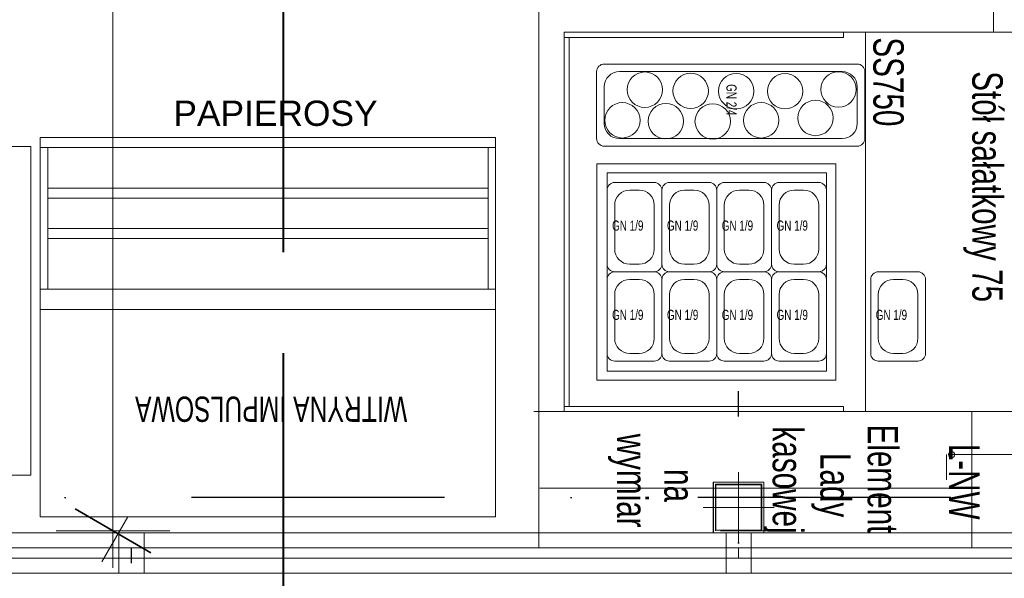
# Model space of a CAD drawing. Header units: millimetres. Extents: x 2016045 to 2079203, y -1576958 to -1542749.
# Tile 25 of 109: x 2037406 to 2039351, y -1567301 to -1566196. Entities that reach past the tile are written whole.
import ezdxf

# ---------------------------------------------------------------- set-up
doc = ezdxf.new("R2010")
doc.units = ezdxf.units.MM
doc.header["$MEASUREMENT"] = 0
for name, pattern in [('ACAD_ISO07W100', [3, 0, -3]), ('Kropki i Kreski', [335.138881, 176.388884, -88.194442, 0, -70.555556]), ('OSIE', [1000, 500, -250, 0, -250]), ('Przerywana DŁUGA', [700, 500, -200])]:
    doc.linetypes.add(name, pattern=pattern)
for name, color, linetype, lineweight, true_color in [('0_Nr_pióra__11', 7, 'Continuous', 5, 0x6d6d6d), ('a___przekrojowa___0.5_Nr_pióra__160', 7, 'Continuous', 20, 0x020602), ('CHLODNICTWO_Nr_pióra__11', 7, 'Continuous', 5, 0x6d6d6d), ('CHLODNICTWO_Nr_pióra__12', 7, 'Continuous', 5, 0x9f9f9f), ('CHLODNICTWO_Nr_pióra__94', 7, 'Continuous', 5, 0x9aa2a3), ('Defpoints_Nr_pióra__12', 7, 'Continuous', 5, 0x9f9f9f), ('drzwi_Nr_pióra__30', 7, 'Continuous', 13, 0x0322fc), ('Indeksy_urządzeń_gastronomicznych_Nr_pióra__242', 7, 'Continuous', 20, 0x004141), ('MEBLE PKN_Nr_pióra__11', 7, 'Continuous', 5, 0x6d6d6d), ('MEBLE PKN_Nr_pióra__12', 7, 'Continuous', 5, 0x9f9f9f), ('OSIE_Nr_pióra__2', 7, 'Continuous', 25, 0x0322fc), ('Wymiarowanie_Nr_pióra__3', 7, 'Continuous', 35, 0x008200), ('Wymiary wew_Nr_pióra__12', 7, 'Continuous', 5, 0x9f9f9f)]:
    doc.layers.add(name, color=color, linetype=linetype, lineweight=lineweight, true_color=true_color)
for name, color, linetype, lineweight in [('Budowlane - Posadzka_Nr_pióra__7', 7, 'Continuous', 13), ('PRZEKROJE PARTER_Nr_pióra__5', 7, 'Continuous', 40), ('Wymiarowanie_Nr_pióra__1', 7, 'Continuous', 0), ('Ściany_Nr_pióra__1', 7, 'Continuous', 0), ('Ściany_Nr_pióra__51', 5, 'Continuous', 13)]:
    doc.layers.add(name, color=color, linetype=linetype, lineweight=lineweight)
doc.layers.add('PRZEKROJE PARTER', color=7, linetype='Continuous')
doc.layers.add('Wymiarowanie', color=7, linetype='Continuous')
doc.styles.add('GENERATED_STYLE_1', font='arial.ttf')
doc.dimstyles.new('GENERATED_STYLE__2', dxfattribs={"dimtxt": 125, "dimasz": 114, "dimexe": 0.18, "dimexo": 0, "dimgap": 0.09, "dimtad": 1, "dimdec": 0, "dimlfac": 0.1, "dimzin": 0, "dimdsep": 46, "dimtxsty": 'GENERATED_STYLE_1', "dimblk": 'ARROWHEAD_2', "dimblk1": 'ARROWHEAD_2', "dimblk2": 'ARROWHEAD_2', "dimcen": 0.09, "dimclrd": 7, "dimclre": 7, "dimclrt": 7, "dimadec": 4, "dimazin": 0, "dimtfac": 1, "dimtdec": 4, "dimtmove": 2, "dimatfit": 3, "dimfxl": 0, "dimtolj": 1, "dimtzin": 0, "dimarcsym": 0})

# ---------------------------------------------------------------- blocks, each defined once
blk = doc.blocks.new('*D103', base_point=(1682719.6, -1237567.4))
at = {"layer": 'Wymiarowanie_Nr_pióra__1', "linetype": 'Continuous'}
for p, q in [((2037477.4, -1560770.9), (2037702.4, -1560770.9)), ((2037589.9, -1560770.9), (2037589.9, -1567206.9)), ((2037477.4, -1567206.9), (2037702.4, -1567206.9)), ((2037589.9, -1567206.9), (2037589.9, -1567280.3))]:
    blk.add_line(p, q, dxfattribs=at)
at = {"layer": 'Wymiarowanie_Nr_pióra__3', "linetype": 'Continuous'}
for p, q in [((2037664.9, -1560814.2), (2037514.9, -1560727.6)), ((2037514.9, -1567163.6), (2037664.9, -1567250.2))]:
    blk.add_line(p, q, dxfattribs=at)
at = {"layer": 'Wymiarowanie_Nr_pióra__1', "char_height": 125, "attachment_point": 7, "rotation": 90, "style": 'GENERATED_STYLE_1'}
for s, insert in [('\\A1;{\\fArial|b0|i0|c238|p38;10}', (2037564.9, -1560974)), ('\\A1;{\\fArial|b0|i0|c238|p38;643\\fArial|b0|i0|c238|p38;\\A1{\\H.66x;\\S5^  ;}}', (2037567, -1564002.9))]:
    blk.add_mtext(s, dxfattribs=dict(at, insert=insert))
blk = doc.blocks.new('ARROWHEAD_2')
at = {"color": 0, "linetype": 'Continuous', "lineweight": 0}
for p, q in [((-0.378, -0.655), (0.378, 0.655)), ((0, 0), (-1, 0))]:
    blk.add_line(p, q, dxfattribs=at)
blk = doc.blocks.new('Płaszczyzna odcinająca_1', base_point=(2037926.7, -1573130.6))
at = {"layer": 'PRZEKROJE PARTER_Nr_pióra__5', "linetype": 'Przerywana DŁUGA'}
blk.add_line((2037926.7, -1572955.6), (2037926.7, -1549573.1), dxfattribs=at)

msp = doc.modelspace()

# ---------------------------------------------------------------- linework, layer by layer
at = {"layer": 'a___przekrojowa___0.5_Nr_pióra__160', "linetype": 'Continuous', "flags": 128}
for points in [[(2038776.3, -1567210.9), (2038876.2, -1567210.9), (2038876.2, -1567110.9), (2038776.3, -1567110.9)], [(2038781.2, -1567205.9), (2038871.2, -1567205.9), (2038871.2, -1567115.9), (2038781.2, -1567115.9)]]:
    msp.add_lwpolyline(points, close=True, dxfattribs=at)
at = {"layer": 'Budowlane - Posadzka_Nr_pióra__7', "linetype": 'Continuous'}
for p, q in [((2038726, -1567210.9), (2037726, -1567210.9)), ((2041101, -1567210.9), (2038726, -1567210.9))]:
    msp.add_line(p, q, dxfattribs=at)
at = {"layer": 'CHLODNICTWO_Nr_pióra__12', "linetype": 'Continuous'}
for p, q in [((2039381.4, -1566220.9), (2038481.4, -1566220.9)), ((2039033.4, -1566230.9), (2038481.4, -1566230.9)), ((2038491.4, -1566230.9), (2038491.4, -1566960.9)), ((2039033.4, -1566230.9), (2039033.4, -1566220.9)), ((2039077.4, -1566220.9), (2039077.4, -1566970.9)), ((2038560.8, -1566283.7), (2039060.8, -1566283.7)), ((2038545.8, -1566431.2), (2038545.8, -1566298.7)), ((2038590.8, -1566298.7), (2039030.8, -1566298.7)), ((2039075.8, -1566298.7), (2039075.8, -1566431.2)), ((2038560.8, -1566401.2), (2038560.8, -1566328.7)), ((2039060.8, -1566328.7), (2039060.8, -1566401.2)), ((2038346.2, -1566429), (2037446.2, -1566429)), ((2037446.2, -1566429), (2037446.2, -1567179)), ((2038346.2, -1567179), (2038346.2, -1566429)), ((2039030.8, -1566431.2), (2038590.8, -1566431.2)), ((2036177.5, -1566446.7), (2037427.5, -1566446.7)), ((2037427.5, -1566446.7), (2037427.5, -1567096.7)), ((2037446.2, -1566449), (2038346.2, -1566449)), ((2037461.2, -1566729), (2037461.2, -1566449)), ((2038331.2, -1566729), (2038331.2, -1566449)), ((2039060.8, -1566446.2), (2038560.8, -1566446.2)), ((2039018.4, -1566480.9), (2038546.4, -1566480.9)), ((2038546.4, -1566908.9), (2038546.4, -1566480.9)), ((2039018.4, -1566908.9), (2039018.4, -1566480.9)), ((2038566.4, -1566890.9), (2038566.4, -1566498.9)), ((2038566.4, -1566498.9), (2038999.7, -1566498.9)), ((2038999.7, -1566498.9), (2038999.7, -1566890.9)), ((2037461.2, -1566529), (2038331.2, -1566529)), ((2038581.4, -1566517.9), (2038659.7, -1566517.9)), ((2038689.7, -1566517.9), (2038768.1, -1566517.9)), ((2038798.1, -1566517.9), (2038876.4, -1566517.9)), ((2038906.4, -1566517.9), (2038984.7, -1566517.9)), ((2037461.2, -1566549), (2038331.2, -1566549)), ((2038566.4, -1566679.6), (2038566.4, -1566532.9)), ((2038611.4, -1566532.9), (2038629.7, -1566532.9)), ((2038674.7, -1566679.6), (2038674.7, -1566532.9)), ((2038719.7, -1566532.9), (2038738.1, -1566532.9)), ((2038783.1, -1566679.6), (2038783.1, -1566532.9)), ((2038828.1, -1566532.9), (2038846.4, -1566532.9)), ((2038891.4, -1566679.6), (2038891.4, -1566532.9)), ((2038936.4, -1566532.9), (2038954.7, -1566532.9)), ((2038581.4, -1566649.6), (2038581.4, -1566562.9)), ((2038659.7, -1566562.9), (2038659.7, -1566649.6)), ((2038689.7, -1566649.6), (2038689.7, -1566562.9)), ((2038768.1, -1566562.9), (2038768.1, -1566649.6)), ((2038798.1, -1566649.6), (2038798.1, -1566562.9)), ((2038876.4, -1566562.9), (2038876.4, -1566649.6)), ((2038906.4, -1566649.6), (2038906.4, -1566562.9)), ((2038984.7, -1566562.9), (2038984.7, -1566649.6)), ((2037461.2, -1566609), (2038331.2, -1566609)), ((2037461.2, -1566629), (2038331.2, -1566629)), ((2038629.7, -1566679.6), (2038611.4, -1566679.6)), ((2038738.1, -1566679.6), (2038719.7, -1566679.6)), ((2038846.4, -1566679.6), (2038828.1, -1566679.6)), ((2038954.7, -1566679.6), (2038936.4, -1566679.6)), ((2038659.7, -1566694.6), (2038581.4, -1566694.6)), ((2038581.4, -1566694.6), (2038659.7, -1566694.6)), ((2038768.1, -1566694.6), (2038689.7, -1566694.6)), ((2038689.7, -1566694.6), (2038768.1, -1566694.6)), ((2038876.4, -1566694.6), (2038798.1, -1566694.6)), ((2038798.1, -1566694.6), (2038876.4, -1566694.6)), ((2038984.7, -1566694.6), (2038906.4, -1566694.6)), ((2038906.4, -1566694.6), (2038984.7, -1566694.6)), ((2039102.4, -1566694.6), (2039180.7, -1566694.6)), ((2038566.4, -1566856.2), (2038566.4, -1566709.6)), ((2038611.4, -1566709.6), (2038629.7, -1566709.6)), ((2038674.7, -1566856.2), (2038674.7, -1566709.6)), ((2038719.7, -1566709.6), (2038738.1, -1566709.6)), ((2038783.1, -1566856.2), (2038783.1, -1566709.6)), ((2038828.1, -1566709.6), (2038846.4, -1566709.6)), ((2038891.4, -1566856.2), (2038891.4, -1566709.6)), ((2038936.4, -1566709.6), (2038954.7, -1566709.6)), ((2039087.4, -1566856.2), (2039087.4, -1566709.6)), ((2039132.4, -1566709.6), (2039150.7, -1566709.6)), ((2039195.7, -1566709.6), (2039195.7, -1566856.2)), ((2037446.2, -1566729), (2038346.2, -1566729)), ((2038581.4, -1566826.2), (2038581.4, -1566739.6)), ((2038659.7, -1566739.6), (2038659.7, -1566826.2)), ((2038689.7, -1566826.2), (2038689.7, -1566739.6)), ((2038768.1, -1566739.6), (2038768.1, -1566826.2)), ((2038798.1, -1566826.2), (2038798.1, -1566739.6)), ((2038876.4, -1566739.6), (2038876.4, -1566826.2)), ((2038906.4, -1566826.2), (2038906.4, -1566739.6)), ((2038984.7, -1566739.6), (2038984.7, -1566826.2)), ((2039102.4, -1566826.2), (2039102.4, -1566739.6)), ((2039180.7, -1566739.6), (2039180.7, -1566826.2)), ((2038346.2, -1566769), (2037446.2, -1566769)), ((2038629.7, -1566856.2), (2038611.4, -1566856.2)), ((2038738.1, -1566856.2), (2038719.7, -1566856.2)), ((2038846.4, -1566856.2), (2038828.1, -1566856.2)), ((2038954.7, -1566856.2), (2038936.4, -1566856.2)), ((2039150.7, -1566856.2), (2039132.4, -1566856.2)), ((2038659.7, -1566871.2), (2038581.4, -1566871.2)), ((2038768.1, -1566871.2), (2038689.7, -1566871.2)), ((2038876.4, -1566871.2), (2038798.1, -1566871.2)), ((2038984.7, -1566871.2), (2038906.4, -1566871.2)), ((2039180.7, -1566871.2), (2039102.4, -1566871.2)), ((2038999.7, -1566890.9), (2038566.4, -1566890.9)), ((2039018.4, -1566908.9), (2038546.4, -1566908.9)), ((2038471.4, -1566970.9), (2039371.4, -1566970.9)), ((2038481.4, -1566960.9), (2039033.4, -1566960.9)), ((2039033.4, -1566960.9), (2039033.4, -1566970.9)), ((2037427.5, -1567096.7), (2036177.5, -1567096.7)), ((2038346.2, -1567179), (2037446.2, -1567179)), ((2037619.3, -1567179), (2037567.9, -1567268))]:
    msp.add_line(p, q, dxfattribs=at)
for centre in [(2038641, -1566334.4), (2038731.6, -1566336.9), (2038821.6, -1566337.3), (2038918.1, -1566337.6), (2039023.8, -1566333.8), (2038596.7, -1566395), (2038682.5, -1566396.8), (2038775.1, -1566397.1), (2038871, -1566395), (2038978.2, -1566390.4)]:
    msp.add_circle(centre, 35, dxfattribs=at)
for centre, radius, start, end in [((2038581.4, -1566532.9), 15, 90, 180), ((2038659.7, -1566532.9), 15, 0, 90), ((2038689.7, -1566532.9), 15, 90, 180), ((2038768.1, -1566532.9), 15, 0, 90), ((2038798.1, -1566532.9), 15, 90, 180), ((2038876.4, -1566532.9), 15, 0, 90), ((2038906.4, -1566532.9), 15, 90, 180), ((2038984.7, -1566532.9), 15, 0, 90), ((2038611.4, -1566562.9), 30, 90, 180), ((2038629.7, -1566562.9), 30, 0, 90), ((2038719.7, -1566562.9), 30, 90, 180), ((2038738.1, -1566562.9), 30, 0, 90), ((2038828.1, -1566562.9), 30, 90, 180), ((2038846.4, -1566562.9), 30, 0, 90), ((2038936.4, -1566562.9), 30, 90, 180), ((2038954.7, -1566562.9), 30, 0, 90), ((2038611.4, -1566649.6), 30, 180, 270), ((2038629.7, -1566649.6), 30, 270, 0), ((2038719.7, -1566649.6), 30, 180, 270), ((2038738.1, -1566649.6), 30, 270, 0), ((2038828.1, -1566649.6), 30, 180, 270), ((2038846.4, -1566649.6), 30, 270, 0), ((2038936.4, -1566649.6), 30, 180, 270), ((2038954.7, -1566649.6), 30, 270, 0), ((2038581.4, -1566679.6), 15, 180, 270), ((2038659.7, -1566679.6), 15, 270, 0), ((2038689.7, -1566679.6), 15, 180, 270), ((2038768.1, -1566679.6), 15, 270, 0), ((2038798.1, -1566679.6), 15, 180, 270), ((2038876.4, -1566679.6), 15, 270, 0), ((2038906.4, -1566679.6), 15, 180, 270), ((2038984.7, -1566679.6), 15, 270, 0), ((2038581.4, -1566709.6), 15, 90, 180), ((2038659.7, -1566709.6), 15, 0, 90), ((2038689.7, -1566709.6), 15, 90, 180), ((2038768.1, -1566709.6), 15, 0, 90), ((2038798.1, -1566709.6), 15, 90, 180), ((2038876.4, -1566709.6), 15, 0, 90), ((2038906.4, -1566709.6), 15, 90, 180), ((2038984.7, -1566709.6), 15, 0, 90), ((2039102.4, -1566709.6), 15, 90, 180), ((2039180.7, -1566709.6), 15, 0, 90), ((2038611.4, -1566739.6), 30, 90, 180), ((2038629.7, -1566739.6), 30, 0, 90), ((2038719.7, -1566739.6), 30, 90, 180), ((2038738.1, -1566739.6), 30, 0, 90), ((2038828.1, -1566739.6), 30, 90, 180), ((2038846.4, -1566739.6), 30, 0, 90), ((2038936.4, -1566739.6), 30, 90, 180), ((2038954.7, -1566739.6), 30, 0, 90), ((2039132.4, -1566739.6), 30, 90, 180), ((2039150.7, -1566739.6), 30, 0, 90), ((2038611.4, -1566826.2), 30, 180, 270), ((2038629.7, -1566826.2), 30, 270, 0), ((2038719.7, -1566826.2), 30, 180, 270), ((2038738.1, -1566826.2), 30, 270, 0), ((2038828.1, -1566826.2), 30, 180, 270), ((2038846.4, -1566826.2), 30, 270, 0), ((2038936.4, -1566826.2), 30, 180, 270), ((2038954.7, -1566826.2), 30, 270, 0), ((2039132.4, -1566826.2), 30, 180, 270), ((2039150.7, -1566826.2), 30, 270, 0), ((2038581.4, -1566856.2), 15, 180, 270), ((2038659.7, -1566856.2), 15, 270, 0), ((2038689.7, -1566856.2), 15, 180, 270), ((2038768.1, -1566856.2), 15, 270, 0), ((2038798.1, -1566856.2), 15, 180, 270), ((2038876.4, -1566856.2), 15, 270, 0), ((2038906.4, -1566856.2), 15, 180, 270), ((2038984.7, -1566856.2), 15, 270, 0), ((2039102.4, -1566856.2), 15, 180, 270), ((2039180.7, -1566856.2), 15, 270, 0)]:
    msp.add_arc(centre, radius, start, end, dxfattribs=at)
at = {"layer": 'CHLODNICTWO_Nr_pióra__94', "linetype": 'Continuous'}
for centre, radius, start, end in [((2038560.8, -1566298.7), 15, 90, 180), ((2039060.8, -1566298.7), 15, 0, 90), ((2038590.8, -1566328.7), 30, 90, 180), ((2039030.8, -1566328.7), 30, 0, 90), ((2038590.8, -1566401.2), 30, 180, 270), ((2039030.8, -1566401.2), 30, 270, 0), ((2038560.8, -1566431.2), 15, 180, 270), ((2039060.8, -1566431.2), 15, 270, 0)]:
    msp.add_arc(centre, radius, start, end, dxfattribs=at)
at = {"layer": 'Defpoints_Nr_pióra__12', "linetype": 'Continuous'}
msp.add_line((2039227.4, -1567055.9), (2039227.4, -1567055.9), dxfattribs=at)
at = {"layer": 'Defpoints_Nr_pióra__12', "linetype": 'ACAD_ISO07W100'}
msp.add_line((2039287.4, -1567122.9), (2038431.4, -1567122.9), dxfattribs=at)
at = {"layer": 'drzwi_Nr_pióra__30', "linetype": 'Continuous'}
for p, q in [((2036451, -1567210.9), (2037601.8, -1567210.9)), ((2037601.4, -1567210.9), (2037651.4, -1567210.9)), ((2037601.4, -1567290.9), (2037601.4, -1567210.9)), ((2037601.8, -1567290.9), (2037601.8, -1567210.9)), ((2037651.4, -1567210.9), (2037651.4, -1567290.9)), ((2037651.8, -1567210.9), (2038801.8, -1567210.9)), ((2037651.8, -1567210.9), (2037651.8, -1567290.9)), ((2038861.4, -1567210.9), (2038761.4, -1567210.9)), ((2038801.4, -1567210.9), (2038801.4, -1567290.9)), ((2038851, -1567290.9), (2038851, -1567210.9)), ((2040001, -1567210.9), (2038851, -1567210.9)), ((2038851.4, -1567290.9), (2038851.4, -1567210.9)), ((2038826.4, -1567240.9), (2036451, -1567240.9)), ((2037626, -1567270.9), (2037626, -1567240.9)), ((2037626.4, -1567240.9), (2037626.4, -1567270.9)), ((2037626.4, -1567240.9), (2037626.4, -1567260.9)), ((2038826.4, -1567240.9), (2041051.4, -1567240.9)), ((2038826.4, -1567260.9), (2038826.4, -1567240.9)), ((2038851, -1567240.9), (2040001, -1567240.9)), ((2038851, -1567260.9), (2038851, -1567240.9)), ((2036451, -1567260.9), (2038826.4, -1567260.9)), ((2041051.4, -1567260.9), (2038826.4, -1567260.9)), ((2040001, -1567260.9), (2038851, -1567260.9)), ((2036451, -1567290.9), (2037601.8, -1567290.9)), ((2037651.4, -1567290.9), (2037601.4, -1567290.9)), ((2037651.8, -1567290.9), (2038801.8, -1567290.9)), ((2038801, -1567290.9), (2038851, -1567290.9)), ((2038801.4, -1567290.9), (2038851.4, -1567290.9)), ((2040001, -1567290.9), (2038851, -1567290.9))]:
    msp.add_line(p, q, dxfattribs=at)
at = {"layer": 'MEBLE PKN_Nr_pióra__12', "linetype": 'Continuous'}
for p, q in [((2039331.4, -1565270.9), (2039329.8, -1566220.9)), ((2038431.4, -1566170.9), (2038431.4, -1567240.9)), ((2038481.4, -1566220.9), (2038481.4, -1566970.9)), ((2038471.4, -1566970.9), (2038421.4, -1566970.9)), ((2039287.4, -1567240.9), (2039287.4, -1566970.9))]:
    msp.add_line(p, q, dxfattribs=at)
at = {"layer": 'OSIE_Nr_pióra__2', "linetype": 'OSIE'}
for p, q in [((2038826.4, -1572981.5), (2038826.4, -1566931)), ((2044246, -1567140.9), (2020891.3, -1567140.9))]:
    msp.add_line(p, q, dxfattribs=at)
at = {"layer": 'Wymiary wew_Nr_pióra__12', "linetype": 'Continuous'}
for p, q in [((2039237.4, -1567056.3), (2039237.4, -1567106.3)), ((2040268.9, -1567056.3), (2039249.9, -1567056.3))]:
    msp.add_line(p, q, dxfattribs=at)
msp.add_circle((2039247.4, -1567056.3), 6.25, dxfattribs=at)
at = {"layer": 'Ściany_Nr_pióra__1', "linetype": 'Kropki i Kreski'}
for p, q in [((2038826.4, -1567230.9), (2038826.4, -1567090.9)), ((2038756.4, -1567160.9), (2038896.4, -1567160.9))]:
    msp.add_line(p, q, dxfattribs=at)
at = {"layer": 'Ściany_Nr_pióra__51', "linetype": 'Continuous'}
for p, q in [((2038776.4, -1567110.9), (2038876.4, -1567110.9)), ((2038776.4, -1567210.9), (2038776.4, -1567110.9)), ((2038876.4, -1567110.9), (2038876.4, -1567210.9)), ((2038780.4, -1567114.9), (2038872.4, -1567114.9)), ((2038780.4, -1567206.9), (2038780.4, -1567114.9)), ((2038872.4, -1567114.9), (2038872.4, -1567206.9)), ((2038790.4, -1567206.9), (2038882.4, -1567206.9)), ((2038861.4, -1567210.9), (2038886.4, -1567210.9))]:
    msp.add_line(p, q, dxfattribs=at)

# ---------------------------------------------------------------- block references
at = {"layer": 'PRZEKROJE PARTER'}
msp.add_blockref('Płaszczyzna odcinająca_1', (2037926.7, -1573130.6), dxfattribs=at)

# ---------------------------------------------------------------- texts
at = {"layer": '0_Nr_pióra__11', "linetype": 'Continuous', "insert": (2037709.3, -1566406.7), "char_height": 50, "attachment_point": 7, "style": 'GENERATED_STYLE_1'}
msp.add_mtext('\\A1;{\\fArial|b0|i0|c238|p38;PAPIEROSY}', dxfattribs=at)
at = {"layer": 'CHLODNICTWO_Nr_pióra__11', "linetype": 'Continuous', "attachment_point": 7, "style": 'GENERATED_STYLE_1'}
for s, insert, char_height, rotation in [('\\A1;{\\W0.700000x;\\fArial|b0|i0|c238|p38;Stół sałatkowy 75}', (2039270.1, -1566297.9), 60, 270), ('\\A1;{\\W0.700000x;\\fArial|b0|i0|c238|p38;GN 2/4}', (2038802, -1566323.5), 20, 270), ('\\A1;{\\W0.700000x;\\fArial|b0|i0|c238|p38;WITRYNA IMPULSOWA}', (2038171.3, -1566940.7), 50, 180)]:
    msp.add_mtext(s, dxfattribs=dict(at, insert=insert, char_height=char_height, rotation=rotation))
at = {"layer": 'CHLODNICTWO_Nr_pióra__11', "linetype": 'Continuous', "char_height": 20, "attachment_point": 7, "style": 'GENERATED_STYLE_1'}
for insert in [(2038576.3, -1566613.5), (2038684.7, -1566613.5), (2038793, -1566613.5), (2038901.3, -1566613.5), (2038576.3, -1566790.1), (2038684.7, -1566790.1), (2038793, -1566790.1), (2038901.3, -1566790.1), (2039097.3, -1566790.1), (2039097.3, -1566790.1)]:
    msp.add_mtext('\\A1;{\\W0.700000x;\\fArial|b0|i0|c238|p38;GN 1/9}', dxfattribs=dict(at, insert=insert))
at = {"layer": 'Indeksy_urządzeń_gastronomicznych_Nr_pióra__242', "linetype": 'Continuous', "insert": (2039091.7, -1566230.9), "char_height": 60, "attachment_point": 7, "rotation": 270, "style": 'GENERATED_STYLE_1'}
msp.add_mtext('\\A1;{\\W0.700000x;\\fArial|b0|i0|c238|p38;SS750}', dxfattribs=at)
at = {"layer": 'MEBLE PKN_Nr_pióra__11', "linetype": 'Continuous', "char_height": 60, "attachment_point": 7, "rotation": 270, "style": 'GENERATED_STYLE_1'}
for s, insert in [('\\A1;{\\W0.700000x;\\fArial|b0|i0|c238|p38;wymiar}', (2038568.1, -1567014.8)), ('\\A1;{\\W0.700000x;\\fArial|b0|i0|c238|p38;kasowej}', (2038875.6, -1567000.6)), ('\\A1;{\\W0.700000x;\\fArial|b0|i0|c238|p38;Element}', (2039080.5, -1566996.8)), ('\\A1;{\\W0.700000x;\\fArial|b0|i0|c238|p38;L-NW}', (2039242.4, -1567034.8)), ('\\A1;{\\W0.700000x;\\fArial|b0|i0|c238|p38;Lady}', (2038969.8, -1567053)), ('\\A1;{\\W0.700000x;\\fArial|b0|i0|c238|p38;na}', (2038678.7, -1567084.9))]:
    msp.add_mtext(s, dxfattribs=dict(at, insert=insert))

# ---------------------------------------------------------------- dimensions: what is measured, and where the dimension line sits
at = {"layer": 'Wymiarowanie', "linetype": 'Continuous'}
dim = msp.add_linear_dim(base=(2037589.9, -1567206.9), p1=(2039351.4, -1560770.9), p2=(2038780.4, -1567206.9), angle=270, dimstyle='GENERATED_STYLE__2', dxfattribs=at)
dim.commit()
dim.dimension.update_dxf_attribs({"geometry": '*D103', "text_midpoint": (2037502.4, -1563735.4), "dimtype": 160, "text_rotation": 90})

doc.saveas('drawing.dxf')
